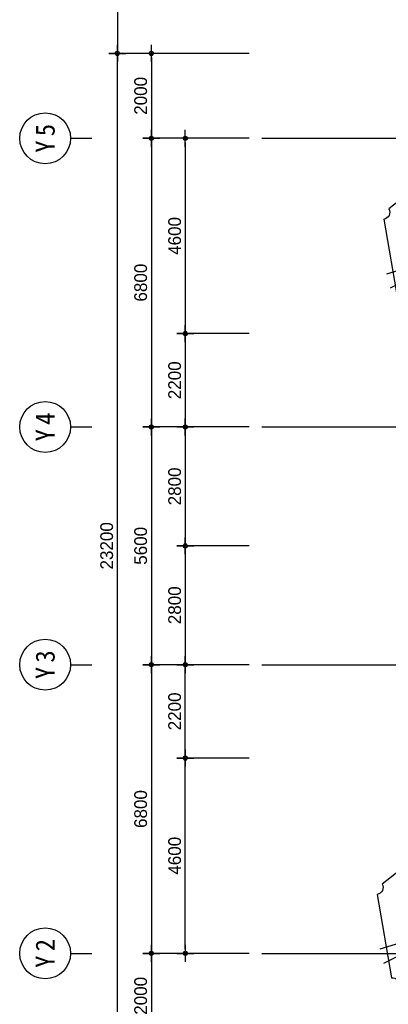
# Model space of a CAD drawing. Header units: millimetres. Extents: x 3445018 to 4174071, y -6064565 to -5122887.
# Tile 148 of 192: x 3763499 to 3772180, y -5242513 to -5219319. Entities that reach past the tile are written whole.
import ezdxf
from ezdxf.enums import TextEntityAlignment as Align

# ---------------------------------------------------------------- set-up
doc = ezdxf.new("R2010")
doc.units = ezdxf.units.MM
doc.header["$MEASUREMENT"] = 0
doc.linetypes.add('CEN', pattern=[66, 60, -2, 2, -2])
doc.layers.get('0').update_dxf_attribs({"linetype": 'CONTINUOUS'})
doc.layers.get('DEFPOINTS').update_dxf_attribs({"linetype": 'CONTINUOUS'})
for name, color, linetype in [('CEN', 13, 'CEN'), ('DI', 1, 'CONTINUOUS'), ('DIM', 7, 'CONTINUOUS')]:
    doc.layers.add(name, color=color, linetype=linetype)
doc.styles.add('GHS', font='txt')
doc.styles.add('HY울릉도 L', font='txt')
doc.styles.add('SDP-S', font='txt')
doc.styles.add('돋움체', font='txt')
doc.dimstyles.new('SMDI-3', dxfattribs={"dimtxt": 3, "dimasz": 1, "dimexe": 2, "dimexo": 3, "dimgap": 1, "dimtad": 1, "dimdsep": 46, "dimtxsty": 'HY울릉도 L', "dimblk": 'Z_DOT', "dimcen": 2.5, "dimdle": 1.5, "dimclrd": 1, "dimclre": 1, "dimclrt": 2, "dimadec": 0, "dimazin": 0, "dimtfac": 1, "dimtix": 1, "dimtmove": 2, "dimatfit": 3, "dimldrblk": 'Z_DOT', "dimfxl": 2, "dimtvp": 1, "dimtolj": 1, "dimtzin": 0, "dimarcsym": 0})

# ---------------------------------------------------------------- blocks, each defined once
blk = doc.blocks.new('청단풍_2')
at = {"color": 244}
for p in [(-0.2569, 0.39), (0.2642, 0.4102), (0.3628, 0.3538), (-0.4569, -0.1413), (-0.4372, -0.2178), (-0.2992, -0.3949), (0.1374, -0.4673), (0.2247, -0.415), (0.3571, -0.3023)]:
    blk.add_line(p, (0, 0), dxfattribs=at)
blk.add_lwpolyline([(0.4191, 0.2612, -0.619265), (0.3853, 0.3055), (-0.0344, 0.4947, -0.546637), (-0.0964, 0.4866), (-0.4457, 0.2129, -0.535549), (-0.4738, 0.1566), (-0.395, -0.2983, -0.500177), (-0.3527, -0.3426), (0.0163, -0.4915, -0.719746), (0.0698, -0.4875), (0.4501, -0.2178, -0.913641), (0.4642, -0.1695)], format="xyb", close=True)
blk = doc.blocks.new('Z_DOT')
at = {"layer": 'DIM', "color": 1, "ltscale": 3}
for p, q in [((-2, 0), (2, 0)), ((0, -2), (0, 2))]:
    blk.add_line(p, q, dxfattribs=at)
for radius in [0.5, 0.25]:
    blk.add_circle((0, 0), radius, dxfattribs=at)
blk = doc.blocks.new('*D84')
at = {"layer": 'DEFPOINTS', "color": 0, "ltscale": 3, "transparency": 16777216}
for p in [(3765799, -5220113), (3769199, -5220113), (3769199, -5243313)]:
    blk.add_point(p, dxfattribs=at)
at = {"layer": 'DIM', "color": 1, "lineweight": -2, "ltscale": 3, "transparency": 16777216}
for p, q in [((3768899, -5220113), (3765599, -5220113)), ((3765799, -5243213), (3765799, -5220213)), ((3768899, -5243313), (3765599, -5243313))]:
    blk.add_line(p, q, dxfattribs=at)
at = {"layer": 'DIM', "color": 1, "lineweight": -2, "ltscale": 3, "transparency": 16777216, "xscale": 100, "yscale": 100, "zscale": 100}
for p, rotation in [((3765799, -5220113), 90), ((3765799, -5243313), 270)]:
    blk.add_blockref('Z_DOT', p, dxfattribs=dict(at, rotation=rotation))
at = {"layer": 'DIM', "color": 2, "ltscale": 3, "transparency": 16777216, "insert": (3765549, -5231713), "char_height": 300, "attachment_point": 5, "rotation": 90, "style": 'SDP-S'}
blk.add_mtext('\\A1;23200', dxfattribs=at)
blk = doc.blocks.new('*D85')
at = {"layer": 'DEFPOINTS', "color": 0, "ltscale": 3, "transparency": 16777216}
for p in [(3769199, -5210763), (3765799, -5220113), (3769199, -5220113)]:
    blk.add_point(p, dxfattribs=at)
at = {"layer": 'DIM', "color": 1, "lineweight": -2, "ltscale": 3, "transparency": 16777216}
for p, q in [((3768899, -5210763), (3765599, -5210763)), ((3765799, -5210863), (3765799, -5220013)), ((3768899, -5220113), (3765599, -5220113))]:
    blk.add_line(p, q, dxfattribs=at)
at = {"layer": 'DIM', "color": 1, "lineweight": -2, "ltscale": 3, "transparency": 16777216, "xscale": 100, "yscale": 100, "zscale": 100}
for p, rotation in [((3765799, -5210763), 90), ((3765799, -5220113), 270)]:
    blk.add_blockref('Z_DOT', p, dxfattribs=dict(at, rotation=rotation))
at = {"layer": 'DIM', "color": 2, "ltscale": 3, "transparency": 16777216, "insert": (3765549, -5215438), "char_height": 300, "attachment_point": 5, "rotation": 90, "style": 'SDP-S'}
blk.add_mtext('\\A1;9350', dxfattribs=at)
blk = doc.blocks.new('CCS111')
blk.add_line((0, 8), (0, 3))
blk.add_circle((0, 14), 6)
at = {"color": 3, "style": 'GHS'}
for tag, p in [('X', (-2.45, 14.02)), ('1', (1.44, 14.02))]:
    blk.add_attdef(tag, text='', height=4.5, dxfattribs=at).set_placement(p, align=Align.MIDDLE_CENTER)
blk = doc.blocks.new('*D86')
at = {"layer": 'DEFPOINTS', "color": 0, "ltscale": 3, "transparency": 16777216}
for p in [(3769199, -5220113), (3766599, -5222113), (3769199, -5222113)]:
    blk.add_point(p, dxfattribs=at)
at = {"layer": 'DIM', "color": 1, "lineweight": -2, "ltscale": 3, "transparency": 16777216}
for p, q in [((3768899, -5220113), (3766399, -5220113)), ((3766599, -5220213), (3766599, -5222013)), ((3768899, -5222113), (3766399, -5222113))]:
    blk.add_line(p, q, dxfattribs=at)
at = {"layer": 'DIM', "color": 1, "lineweight": -2, "ltscale": 3, "transparency": 16777216, "xscale": 100, "yscale": 100, "zscale": 100}
for p, rotation in [((3766599, -5220113), 90), ((3766599, -5222113), 270)]:
    blk.add_blockref('Z_DOT', p, dxfattribs=dict(at, rotation=rotation))
at = {"layer": 'DIM', "color": 2, "ltscale": 3, "transparency": 16777216, "insert": (3766349, -5221113), "char_height": 300, "attachment_point": 5, "rotation": 90, "style": 'SDP-S'}
blk.add_mtext('\\A1;2000', dxfattribs=at)
blk = doc.blocks.new('*D87')
at = {"layer": 'DEFPOINTS', "color": 0, "ltscale": 3, "transparency": 16777216}
for p in [(3769199, -5222113), (3766599, -5228913), (3769199, -5228913)]:
    blk.add_point(p, dxfattribs=at)
at = {"layer": 'DIM', "color": 1, "lineweight": -2, "ltscale": 3, "transparency": 16777216}
for p, q in [((3768899, -5222113), (3766399, -5222113)), ((3766599, -5222213), (3766599, -5228813)), ((3768899, -5228913), (3766399, -5228913))]:
    blk.add_line(p, q, dxfattribs=at)
at = {"layer": 'DIM', "color": 1, "lineweight": -2, "ltscale": 3, "transparency": 16777216, "xscale": 100, "yscale": 100, "zscale": 100}
for p, rotation in [((3766599, -5222113), 90), ((3766599, -5228913), 270)]:
    blk.add_blockref('Z_DOT', p, dxfattribs=dict(at, rotation=rotation))
at = {"layer": 'DIM', "color": 2, "ltscale": 3, "transparency": 16777216, "insert": (3766349, -5225513), "char_height": 300, "attachment_point": 5, "rotation": 90, "style": 'SDP-S'}
blk.add_mtext('\\A1;6800', dxfattribs=at)
blk = doc.blocks.new('*D88')
at = {"layer": 'DEFPOINTS', "color": 0, "ltscale": 3, "transparency": 16777216}
for p in [(3769199, -5228913), (3766599, -5234513), (3769199, -5234513)]:
    blk.add_point(p, dxfattribs=at)
at = {"layer": 'DIM', "color": 1, "lineweight": -2, "ltscale": 3, "transparency": 16777216}
for p, q in [((3768899, -5228913), (3766399, -5228913)), ((3766599, -5229013), (3766599, -5234413)), ((3768899, -5234513), (3766399, -5234513))]:
    blk.add_line(p, q, dxfattribs=at)
at = {"layer": 'DIM', "color": 1, "lineweight": -2, "ltscale": 3, "transparency": 16777216, "xscale": 100, "yscale": 100, "zscale": 100}
for p, rotation in [((3766599, -5228913), 90), ((3766599, -5234513), 270)]:
    blk.add_blockref('Z_DOT', p, dxfattribs=dict(at, rotation=rotation))
at = {"layer": 'DIM', "color": 2, "ltscale": 3, "transparency": 16777216, "insert": (3766349, -5231713), "char_height": 300, "attachment_point": 5, "rotation": 90, "style": 'SDP-S'}
blk.add_mtext('\\A1;5600', dxfattribs=at)
blk = doc.blocks.new('*D89')
at = {"layer": 'DEFPOINTS', "color": 0, "ltscale": 3, "transparency": 16777216}
for p in [(3769199, -5234513), (3766599, -5241313), (3769199, -5241313)]:
    blk.add_point(p, dxfattribs=at)
at = {"layer": 'DIM', "color": 1, "lineweight": -2, "ltscale": 3, "transparency": 16777216}
for p, q in [((3768899, -5234513), (3766399, -5234513)), ((3766599, -5234613), (3766599, -5241213)), ((3768899, -5241313), (3766399, -5241313))]:
    blk.add_line(p, q, dxfattribs=at)
at = {"layer": 'DIM', "color": 1, "lineweight": -2, "ltscale": 3, "transparency": 16777216, "xscale": 100, "yscale": 100, "zscale": 100}
for p, rotation in [((3766599, -5234513), 90), ((3766599, -5241313), 270)]:
    blk.add_blockref('Z_DOT', p, dxfattribs=dict(at, rotation=rotation))
at = {"layer": 'DIM', "color": 2, "ltscale": 3, "transparency": 16777216, "insert": (3766349, -5237913), "char_height": 300, "attachment_point": 5, "rotation": 90, "style": 'SDP-S'}
blk.add_mtext('\\A1;6800', dxfattribs=at)
blk = doc.blocks.new('*D90')
at = {"layer": 'DEFPOINTS', "color": 0, "ltscale": 3, "transparency": 16777216}
for p in [(3769199, -5241313), (3766599, -5243313), (3769199, -5243313)]:
    blk.add_point(p, dxfattribs=at)
at = {"layer": 'DIM', "color": 1, "lineweight": -2, "ltscale": 3, "transparency": 16777216}
for p, q in [((3768899, -5241313), (3766399, -5241313)), ((3766599, -5241413), (3766599, -5243213)), ((3768899, -5243313), (3766399, -5243313))]:
    blk.add_line(p, q, dxfattribs=at)
at = {"layer": 'DIM', "color": 1, "lineweight": -2, "ltscale": 3, "transparency": 16777216, "xscale": 100, "yscale": 100, "zscale": 100}
for p, rotation in [((3766599, -5241313), 90), ((3766599, -5243313), 270)]:
    blk.add_blockref('Z_DOT', p, dxfattribs=dict(at, rotation=rotation))
at = {"layer": 'DIM', "color": 2, "ltscale": 3, "transparency": 16777216, "insert": (3766349, -5242313), "char_height": 300, "attachment_point": 5, "rotation": 90, "style": 'SDP-S'}
blk.add_mtext('\\A1;2000', dxfattribs=at)
blk = doc.blocks.new('*D91')
at = {"layer": 'DEFPOINTS', "color": 0, "ltscale": 3, "transparency": 16777216}
for p in [(3769199, -5222113), (3767399, -5226713), (3769199, -5226713)]:
    blk.add_point(p, dxfattribs=at)
at = {"layer": 'DIM', "color": 1, "lineweight": -2, "ltscale": 3, "transparency": 16777216}
for p, q in [((3768899, -5222113), (3767199, -5222113)), ((3767399, -5222213), (3767399, -5226613)), ((3768899, -5226713), (3767199, -5226713))]:
    blk.add_line(p, q, dxfattribs=at)
at = {"layer": 'DIM', "color": 1, "lineweight": -2, "ltscale": 3, "transparency": 16777216, "xscale": 100, "yscale": 100, "zscale": 100}
for p, rotation in [((3767399, -5222113), 90), ((3767399, -5226713), 270)]:
    blk.add_blockref('Z_DOT', p, dxfattribs=dict(at, rotation=rotation))
at = {"layer": 'DIM', "color": 2, "ltscale": 3, "transparency": 16777216, "insert": (3767149, -5224413), "char_height": 300, "attachment_point": 5, "rotation": 90, "style": 'SDP-S'}
blk.add_mtext('\\A1;4600', dxfattribs=at)
blk = doc.blocks.new('*D92')
at = {"layer": 'DEFPOINTS', "color": 0, "ltscale": 3, "transparency": 16777216}
for p in [(3769199, -5226713), (3767399, -5228913), (3769199, -5228913)]:
    blk.add_point(p, dxfattribs=at)
at = {"layer": 'DIM', "color": 1, "lineweight": -2, "ltscale": 3, "transparency": 16777216}
for p, q in [((3768899, -5226713), (3767199, -5226713)), ((3767399, -5226813), (3767399, -5228813)), ((3768899, -5228913), (3767199, -5228913))]:
    blk.add_line(p, q, dxfattribs=at)
at = {"layer": 'DIM', "color": 1, "lineweight": -2, "ltscale": 3, "transparency": 16777216, "xscale": 100, "yscale": 100, "zscale": 100}
for p, rotation in [((3767399, -5226713), 90), ((3767399, -5228913), 270)]:
    blk.add_blockref('Z_DOT', p, dxfattribs=dict(at, rotation=rotation))
at = {"layer": 'DIM', "color": 2, "ltscale": 3, "transparency": 16777216, "insert": (3767149, -5227813), "char_height": 300, "attachment_point": 5, "rotation": 90, "style": 'SDP-S'}
blk.add_mtext('\\A1;2200', dxfattribs=at)
blk = doc.blocks.new('*D94')
at = {"layer": 'DEFPOINTS', "color": 0, "ltscale": 3, "transparency": 16777216}
for p in [(3767399, -5236713), (3769199, -5236713), (3769199, -5241313)]:
    blk.add_point(p, dxfattribs=at)
at = {"layer": 'DIM', "color": 1, "lineweight": -2, "ltscale": 3, "transparency": 16777216}
for p, q in [((3768899, -5236713), (3767199, -5236713)), ((3767399, -5241213), (3767399, -5236813)), ((3768899, -5241313), (3767199, -5241313))]:
    blk.add_line(p, q, dxfattribs=at)
at = {"layer": 'DIM', "color": 1, "lineweight": -2, "ltscale": 3, "transparency": 16777216, "xscale": 100, "yscale": 100, "zscale": 100}
for p, rotation in [((3767399, -5236713), 90), ((3767399, -5241313), 270)]:
    blk.add_blockref('Z_DOT', p, dxfattribs=dict(at, rotation=rotation))
at = {"layer": 'DIM', "color": 2, "ltscale": 3, "transparency": 16777216, "insert": (3767149, -5239013), "char_height": 300, "attachment_point": 5, "rotation": 90, "style": 'SDP-S'}
blk.add_mtext('\\A1;4600', dxfattribs=at)
blk = doc.blocks.new('*D95')
at = {"layer": 'DEFPOINTS', "color": 0, "ltscale": 3, "transparency": 16777216}
for p in [(3767399, -5234513), (3769199, -5234513), (3769199, -5236713)]:
    blk.add_point(p, dxfattribs=at)
at = {"layer": 'DIM', "color": 1, "lineweight": -2, "ltscale": 3, "transparency": 16777216}
for p, q in [((3768899, -5234513), (3767199, -5234513)), ((3767399, -5236613), (3767399, -5234613)), ((3768899, -5236713), (3767199, -5236713))]:
    blk.add_line(p, q, dxfattribs=at)
at = {"layer": 'DIM', "color": 1, "lineweight": -2, "ltscale": 3, "transparency": 16777216, "xscale": 100, "yscale": 100, "zscale": 100}
for p, rotation in [((3767399, -5234513), 90), ((3767399, -5236713), 270)]:
    blk.add_blockref('Z_DOT', p, dxfattribs=dict(at, rotation=rotation))
at = {"layer": 'DIM', "color": 2, "ltscale": 3, "transparency": 16777216, "insert": (3767149, -5235613), "char_height": 300, "attachment_point": 5, "rotation": 90, "style": 'SDP-S'}
blk.add_mtext('\\A1;2200', dxfattribs=at)
blk = doc.blocks.new('*D96')
at = {"layer": 'DEFPOINTS', "color": 0, "ltscale": 3, "transparency": 16777216}
for p in [(3769199, -5228913), (3767399, -5231713), (3769199, -5231713)]:
    blk.add_point(p, dxfattribs=at)
at = {"layer": 'DIM', "color": 1, "lineweight": -2, "ltscale": 3, "transparency": 16777216}
for p, q in [((3768899, -5228913), (3767199, -5228913)), ((3767399, -5229013), (3767399, -5231613)), ((3768899, -5231713), (3767199, -5231713))]:
    blk.add_line(p, q, dxfattribs=at)
at = {"layer": 'DIM', "color": 1, "lineweight": -2, "ltscale": 3, "transparency": 16777216, "xscale": 100, "yscale": 100, "zscale": 100}
for p, rotation in [((3767399, -5228913), 90), ((3767399, -5231713), 270)]:
    blk.add_blockref('Z_DOT', p, dxfattribs=dict(at, rotation=rotation))
at = {"layer": 'DIM', "color": 2, "ltscale": 3, "transparency": 16777216, "insert": (3767149, -5230313), "char_height": 300, "attachment_point": 5, "rotation": 90, "style": 'SDP-S'}
blk.add_mtext('\\A1;2800', dxfattribs=at)
blk = doc.blocks.new('*D97')
at = {"layer": 'DEFPOINTS', "color": 0, "ltscale": 3, "transparency": 16777216}
for p in [(3769199, -5231713), (3767399, -5234513), (3769199, -5234513)]:
    blk.add_point(p, dxfattribs=at)
at = {"layer": 'DIM', "color": 1, "lineweight": -2, "ltscale": 3, "transparency": 16777216}
for p, q in [((3768899, -5231713), (3767199, -5231713)), ((3767399, -5231813), (3767399, -5234413)), ((3768899, -5234513), (3767199, -5234513))]:
    blk.add_line(p, q, dxfattribs=at)
at = {"layer": 'DIM', "color": 1, "lineweight": -2, "ltscale": 3, "transparency": 16777216, "xscale": 100, "yscale": 100, "zscale": 100}
for p, rotation in [((3767399, -5231713), 90), ((3767399, -5234513), 270)]:
    blk.add_blockref('Z_DOT', p, dxfattribs=dict(at, rotation=rotation))
at = {"layer": 'DIM', "color": 2, "ltscale": 3, "transparency": 16777216, "insert": (3767149, -5233113), "char_height": 300, "attachment_point": 5, "rotation": 90, "style": 'SDP-S'}
blk.add_mtext('\\A1;2800', dxfattribs=at)

msp = doc.modelspace()

# ---------------------------------------------------------------- linework, layer by layer
at = {"layer": 'CEN', "ltscale": 100}
for p, q in [((3769198.874, -5222112.953), (3820057.54, -5222112.953)), ((3769198.874, -5228912.953), (3820057.54, -5228912.953)), ((3769198.874, -5234512.953), (3820057.54, -5234512.953)), ((3769198.874, -5241312.953), (3820057.54, -5241312.953))]:
    msp.add_line(p, q, dxfattribs=at)

# ---------------------------------------------------------------- block references
at = {"xscale": 4320, "yscale": 4320, "zscale": 4320}
for p in [(3774118.778, -5224693.896), (3773961.05, -5240599.053)]:
    msp.add_blockref('청단풍_2', p, dxfattribs=at)
at = {"layer": 'DI'}
ref = msp.add_blockref('CCS111', (3765498.874, -5222112.953), dxfattribs=dict(at, xscale=100, yscale=100, zscale=100, rotation=90))
ref.add_attrib('1', '5', dxfattribs={"layer": '0', "color": 3, "height": 450, "rotation": 90, "style": '돋움체'}).set_placement((3764098.079, -5221919.203), align=Align.MIDDLE_CENTER)
ref.add_attrib('X', 'Y', dxfattribs={"layer": '0', "color": 3, "height": 450, "rotation": 90, "style": '돋움체'}).set_placement((3764097.083, -5222308.157), align=Align.MIDDLE_CENTER)
ref = msp.add_blockref('CCS111', (3765498.874, -5228912.953), dxfattribs=dict(at, xscale=100, yscale=100, zscale=100, rotation=90))
ref.add_attrib('1', '4', dxfattribs={"layer": '0', "color": 3, "height": 450, "rotation": 90, "style": '돋움체'}).set_placement((3764098.079, -5228719.203), align=Align.MIDDLE_CENTER)
ref.add_attrib('X', 'Y', dxfattribs={"layer": '0', "color": 3, "height": 450, "rotation": 90, "style": '돋움체'}).set_placement((3764097.083, -5229108.157), align=Align.MIDDLE_CENTER)
ref = msp.add_blockref('CCS111', (3765498.874, -5234512.953), dxfattribs=dict(at, xscale=100, yscale=100, zscale=100, rotation=90))
ref.add_attrib('1', '3', dxfattribs={"layer": '0', "color": 3, "height": 450, "rotation": 90, "style": '돋움체'}).set_placement((3764098.079, -5234319.203), align=Align.MIDDLE_CENTER)
ref.add_attrib('X', 'Y', dxfattribs={"layer": '0', "color": 3, "height": 450, "rotation": 90, "style": '돋움체'}).set_placement((3764097.083, -5234708.157), align=Align.MIDDLE_CENTER)
ref = msp.add_blockref('CCS111', (3765498.874, -5241312.953), dxfattribs=dict(at, xscale=100, yscale=100, zscale=100, rotation=90))
ref.add_attrib('1', '2', dxfattribs={"layer": '0', "color": 3, "height": 450, "rotation": 90, "style": '돋움체'}).set_placement((3764098.079, -5241119.203), align=Align.MIDDLE_CENTER)
ref.add_attrib('X', 'Y', dxfattribs={"layer": '0', "color": 3, "height": 450, "rotation": 90, "style": '돋움체'}).set_placement((3764097.083, -5241508.157), align=Align.MIDDLE_CENTER)

# ---------------------------------------------------------------- dimensions: what is measured, and where the dimension line sits
at = {"layer": 'DIM', "ltscale": 3}
for base, p1, p2, angle, picture, middle in [((3765798.874, -5220112.953), (3769198.874, -5210762.953), (3769198.874, -5220112.953), 90, '*D85', (3765548.67, -5215437.953)), ((3765798.874, -5220112.953), (3769198.874, -5243312.953), (3769198.874, -5220112.953), 90, '*D84', (3765548.67, -5231712.953)), ((3766598.874, -5222112.953), (3769198.874, -5220112.953), (3769198.874, -5222112.953), 90, '*D86', (3766348.67, -5221112.953)), ((3766598.874, -5228912.953), (3769198.874, -5222112.953), (3769198.874, -5228912.953), 90, '*D87', (3766348.67, -5225512.953)), ((3767398.916, -5226712.953), (3769198.874, -5222112.953), (3769198.874, -5226712.953), 90, '*D91', (3767148.713, -5224412.953)), ((3767398.916, -5228912.953), (3769198.874, -5226712.953), (3769198.874, -5228912.953), 90, '*D92', (3767148.713, -5227812.953)), ((3766598.874, -5234512.953), (3769198.874, -5228912.953), (3769198.874, -5234512.953), 90, '*D88', (3766348.67, -5231712.953)), ((3767398.916, -5231712.953), (3769198.874, -5228912.953), (3769198.874, -5231712.953), 90, '*D96', (3767148.713, -5230312.953)), ((3767398.916, -5234512.953), (3769198.874, -5231712.953), (3769198.874, -5234512.953), 90, '*D97', (3767148.713, -5233112.953)), ((3766598.874, -5241312.953), (3769198.874, -5234512.953), (3769198.874, -5241312.953), 90, '*D89', (3766348.67, -5237912.953)), ((3767398.916, -5234512.953), (3769198.874, -5236712.953), (3769198.874, -5234512.953), 270, '*D95', (3767148.713, -5235612.953)), ((3767398.916, -5236712.953), (3769198.874, -5241312.953), (3769198.874, -5236712.953), 270, '*D94', (3767148.713, -5239012.953)), ((3766598.874, -5243312.953), (3769198.874, -5241312.953), (3769198.874, -5243312.953), 90, '*D90', (3766348.67, -5242312.953))]:
    dim = msp.add_linear_dim(base=base, p1=p1, p2=p2, angle=angle, dimstyle='SMDI-3', override={"dimscale": 100, "dimtxsty": 'SDP-S'}, dxfattribs=at)
    dim.commit()
    dim.dimension.update_dxf_attribs({"geometry": picture, "text_midpoint": middle})

doc.saveas('drawing.dxf')
